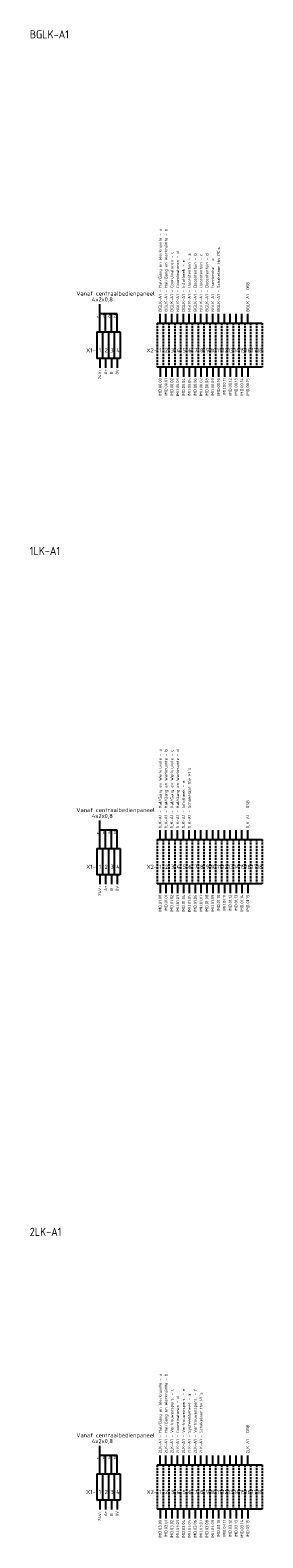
# Model space of a CAD drawing. Extents: x -1224 to 18134, y -20786 to 3554.
# Tile 3 of 88: x 1394 to 1536, y -7670 to -6747. Entities that reach past the tile are written whole.
import ezdxf
from ezdxf.enums import TextEntityAlignment as Align

# ---------------------------------------------------------------- set-up
doc = ezdxf.new("R2010")
doc.units = 0
doc.linetypes.add('HIDDEN2', pattern=[1.875, 1.25, -0.625])
doc.layers.add('EL$1----', color=3, linetype='CONTINUOUS')
doc.styles.add('BURO-018', font='ISO.shx', dxfattribs={"height": 1.8})
doc.styles.add('BURO-025', font='ISO.shx', dxfattribs={"height": 2.5})
doc.styles.add('BURO-050', font='ISO.shx', dxfattribs={"height": 5})

msp = doc.modelspace()

# ---------------------------------------------------------------- linework, layer by layer
at = {"layer": 'EL$1----', "color": 1}
for p, q in [((1435.99, -6931.74), (1435.99, -6914.68)), ((1446.69, -6920.53), (1435.99, -6920.53)), ((1439.56, -6931.74), (1439.56, -6920.53)), ((1443.13, -6931.74), (1443.13, -6920.53)), ((1446.69, -6931.74), (1446.69, -6920.53)), ((1472.9, -6926.27), (1472.9, -6920.53)), ((1476.47, -6926.27), (1476.47, -6920.53)), ((1480.04, -6926.27), (1480.04, -6920.53)), ((1483.61, -6926.27), (1483.61, -6920.53)), ((1487.17, -6926.27), (1487.17, -6920.53)), ((1490.74, -6926.27), (1490.74, -6920.53)), ((1494.31, -6926.27), (1494.31, -6920.53)), ((1497.87, -6926.27), (1497.87, -6920.53)), ((1501.44, -6926.27), (1501.44, -6920.53)), ((1505.01, -6926.27), (1505.01, -6920.53)), ((1508.58, -6926.27), (1508.58, -6920.53)), ((1512.14, -6926.27), (1512.14, -6920.53)), ((1515.71, -6926.27), (1515.71, -6920.53)), ((1519.28, -6926.27), (1519.28, -6920.53)), ((1522.84, -6926.27), (1522.84, -6920.53)), ((1526.41, -6926.27), (1526.41, -6920.53)), ((1435.99, -6947.89), (1435.99, -6953.63)), ((1439.56, -6947.89), (1439.56, -6953.63)), ((1443.13, -6947.89), (1443.13, -6953.63)), ((1446.69, -6947.89), (1446.69, -6953.63)), ((1472.9, -6953.36), (1472.9, -6959.1)), ((1476.47, -6953.36), (1476.47, -6959.1)), ((1480.04, -6953.36), (1480.04, -6959.1)), ((1483.61, -6953.36), (1483.61, -6959.1)), ((1487.17, -6953.36), (1487.17, -6959.1)), ((1490.74, -6953.36), (1490.74, -6959.1)), ((1494.31, -6953.36), (1494.31, -6959.1)), ((1497.87, -6953.36), (1497.87, -6959.1)), ((1501.44, -6953.36), (1501.44, -6959.1)), ((1505.01, -6953.36), (1505.01, -6959.1)), ((1508.58, -6953.36), (1508.58, -6959.1)), ((1512.14, -6953.36), (1512.14, -6959.1)), ((1515.71, -6953.36), (1515.71, -6959.1)), ((1519.28, -6953.36), (1519.28, -6959.1)), ((1522.84, -6953.36), (1522.84, -6959.1)), ((1526.41, -6953.36), (1526.41, -6959.1)), ((1435.99, -7247.9), (1435.99, -7230.84)), ((1446.69, -7236.69), (1435.99, -7236.69)), ((1439.56, -7247.9), (1439.56, -7236.69)), ((1443.13, -7247.9), (1443.13, -7236.69)), ((1446.69, -7247.9), (1446.69, -7236.69)), ((1472.9, -7242.43), (1472.9, -7236.69)), ((1476.47, -7242.43), (1476.47, -7236.69)), ((1480.04, -7242.43), (1480.04, -7236.69)), ((1483.61, -7242.43), (1483.61, -7236.69)), ((1487.17, -7242.43), (1487.17, -7236.69)), ((1490.74, -7242.43), (1490.74, -7236.69)), ((1494.31, -7242.43), (1494.31, -7236.69)), ((1497.87, -7242.43), (1497.87, -7236.69)), ((1501.44, -7242.43), (1501.44, -7236.69)), ((1505.01, -7242.43), (1505.01, -7236.69)), ((1508.58, -7242.43), (1508.58, -7236.69)), ((1512.14, -7242.43), (1512.14, -7236.69)), ((1515.71, -7242.43), (1515.71, -7236.69)), ((1519.28, -7242.43), (1519.28, -7236.69)), ((1522.84, -7242.43), (1522.84, -7236.69)), ((1526.41, -7242.43), (1526.41, -7236.69)), ((1435.99, -7264.05), (1435.99, -7269.79)), ((1439.56, -7264.05), (1439.56, -7269.79)), ((1443.13, -7264.05), (1443.13, -7269.79)), ((1446.69, -7264.05), (1446.69, -7269.79)), ((1472.9, -7269.52), (1472.9, -7275.26)), ((1476.47, -7269.52), (1476.47, -7275.26)), ((1480.04, -7269.52), (1480.04, -7275.26)), ((1483.61, -7269.52), (1483.61, -7275.26)), ((1487.17, -7269.52), (1487.17, -7275.26)), ((1490.74, -7269.52), (1490.74, -7275.26)), ((1494.31, -7269.52), (1494.31, -7275.26)), ((1497.87, -7269.52), (1497.87, -7275.26)), ((1501.44, -7269.52), (1501.44, -7275.26)), ((1505.01, -7269.52), (1505.01, -7275.26)), ((1508.58, -7269.52), (1508.58, -7275.26)), ((1512.14, -7269.52), (1512.14, -7275.26)), ((1515.71, -7269.52), (1515.71, -7275.26)), ((1519.28, -7269.52), (1519.28, -7275.26)), ((1522.84, -7269.52), (1522.84, -7275.26)), ((1526.41, -7269.52), (1526.41, -7275.26)), ((1435.99, -7630.58), (1435.99, -7613.53)), ((1446.69, -7619.38), (1435.99, -7619.38)), ((1439.56, -7630.58), (1439.56, -7619.38)), ((1443.13, -7630.58), (1443.13, -7619.38)), ((1446.69, -7630.58), (1446.69, -7619.38)), ((1472.9, -7625.11), (1472.9, -7619.38)), ((1476.47, -7625.11), (1476.47, -7619.38)), ((1480.04, -7625.11), (1480.04, -7619.38)), ((1483.61, -7625.11), (1483.61, -7619.38)), ((1487.17, -7625.11), (1487.17, -7619.38)), ((1490.74, -7625.11), (1490.74, -7619.38)), ((1494.31, -7625.11), (1494.31, -7619.38)), ((1497.87, -7625.11), (1497.87, -7619.38)), ((1501.44, -7625.11), (1501.44, -7619.38)), ((1505.01, -7625.11), (1505.01, -7619.38)), ((1508.58, -7625.11), (1508.58, -7619.38)), ((1512.14, -7625.11), (1512.14, -7619.38)), ((1515.71, -7625.11), (1515.71, -7619.38)), ((1519.28, -7625.11), (1519.28, -7619.38)), ((1522.84, -7625.11), (1522.84, -7619.38)), ((1526.41, -7625.11), (1526.41, -7619.38)), ((1435.99, -7646.74), (1435.99, -7652.47)), ((1439.56, -7646.74), (1439.56, -7652.47)), ((1443.13, -7646.74), (1443.13, -7652.47)), ((1446.69, -7646.74), (1446.69, -7652.47)), ((1472.9, -7652.21), (1472.9, -7657.94)), ((1476.47, -7652.21), (1476.47, -7657.94)), ((1480.04, -7652.21), (1480.04, -7657.94)), ((1483.61, -7652.21), (1483.61, -7657.94)), ((1487.17, -7652.21), (1487.17, -7657.94)), ((1490.74, -7652.21), (1490.74, -7657.94)), ((1494.31, -7652.21), (1494.31, -7657.94)), ((1497.87, -7652.21), (1497.87, -7657.94)), ((1501.44, -7652.21), (1501.44, -7657.94)), ((1505.01, -7652.21), (1505.01, -7657.94)), ((1508.58, -7652.21), (1508.58, -7657.94)), ((1512.14, -7652.21), (1512.14, -7657.94)), ((1515.71, -7652.21), (1515.71, -7657.94)), ((1519.28, -7652.21), (1519.28, -7657.94)), ((1522.84, -7652.21), (1522.84, -7657.94)), ((1526.41, -7652.21), (1526.41, -7657.94))]:
    msp.add_line(p, q, dxfattribs=at)
at = {"layer": 'EL$1----', "color": 1, "linetype": 'Continuous'}
for p, q in [((1471.12, -6926.27), (1474.69, -6926.27)), ((1474.69, -6926.27), (1478.25, -6926.27)), ((1478.25, -6926.27), (1481.82, -6926.27)), ((1481.82, -6926.27), (1485.39, -6926.27)), ((1485.39, -6926.27), (1488.96, -6926.27)), ((1488.96, -6926.27), (1492.52, -6926.27)), ((1492.52, -6926.27), (1496.09, -6926.27)), ((1496.09, -6926.27), (1499.66, -6926.27)), ((1499.66, -6926.27), (1503.22, -6926.27)), ((1503.22, -6926.27), (1506.79, -6926.27)), ((1506.79, -6926.27), (1510.36, -6926.27)), ((1510.36, -6926.27), (1513.93, -6926.27)), ((1513.93, -6926.27), (1517.49, -6926.27)), ((1517.49, -6926.27), (1521.06, -6926.27)), ((1521.06, -6926.27), (1524.63, -6926.27)), ((1524.63, -6926.27), (1528.19, -6926.27)), ((1528.19, -6926.27), (1531.76, -6926.27)), ((1531.76, -6926.27), (1535.33, -6926.27)), ((1474.69, -6953.36), (1471.12, -6953.36)), ((1478.25, -6953.36), (1474.69, -6953.36)), ((1481.82, -6953.36), (1478.25, -6953.36)), ((1485.39, -6953.36), (1481.82, -6953.36)), ((1488.96, -6953.36), (1485.39, -6953.36)), ((1492.52, -6953.36), (1488.96, -6953.36)), ((1496.09, -6953.36), (1492.52, -6953.36)), ((1499.66, -6953.36), (1496.09, -6953.36)), ((1503.22, -6953.36), (1499.66, -6953.36)), ((1506.79, -6953.36), (1503.22, -6953.36)), ((1510.36, -6953.36), (1506.79, -6953.36)), ((1513.93, -6953.36), (1510.36, -6953.36)), ((1517.49, -6953.36), (1513.93, -6953.36)), ((1521.06, -6953.36), (1517.49, -6953.36)), ((1524.63, -6953.36), (1521.06, -6953.36)), ((1528.19, -6953.36), (1524.63, -6953.36)), ((1531.76, -6953.36), (1528.19, -6953.36)), ((1535.33, -6953.36), (1531.76, -6953.36)), ((1471.12, -7242.43), (1474.69, -7242.43)), ((1474.69, -7242.43), (1478.25, -7242.43)), ((1478.25, -7242.43), (1481.82, -7242.43)), ((1481.82, -7242.43), (1485.39, -7242.43)), ((1485.39, -7242.43), (1488.96, -7242.43)), ((1488.96, -7242.43), (1492.52, -7242.43)), ((1492.52, -7242.43), (1496.09, -7242.43)), ((1496.09, -7242.43), (1499.66, -7242.43)), ((1499.66, -7242.43), (1503.22, -7242.43)), ((1503.22, -7242.43), (1506.79, -7242.43)), ((1506.79, -7242.43), (1510.36, -7242.43)), ((1510.36, -7242.43), (1513.93, -7242.43)), ((1513.93, -7242.43), (1517.49, -7242.43)), ((1517.49, -7242.43), (1521.06, -7242.43)), ((1521.06, -7242.43), (1524.63, -7242.43)), ((1524.63, -7242.43), (1528.19, -7242.43)), ((1528.19, -7242.43), (1531.76, -7242.43)), ((1531.76, -7242.43), (1535.33, -7242.43)), ((1474.69, -7269.52), (1471.12, -7269.52)), ((1478.25, -7269.52), (1474.69, -7269.52)), ((1481.82, -7269.52), (1478.25, -7269.52)), ((1485.39, -7269.52), (1481.82, -7269.52)), ((1488.96, -7269.52), (1485.39, -7269.52)), ((1492.52, -7269.52), (1488.96, -7269.52)), ((1496.09, -7269.52), (1492.52, -7269.52)), ((1499.66, -7269.52), (1496.09, -7269.52)), ((1503.22, -7269.52), (1499.66, -7269.52)), ((1506.79, -7269.52), (1503.22, -7269.52)), ((1510.36, -7269.52), (1506.79, -7269.52)), ((1513.93, -7269.52), (1510.36, -7269.52)), ((1517.49, -7269.52), (1513.93, -7269.52)), ((1521.06, -7269.52), (1517.49, -7269.52)), ((1524.63, -7269.52), (1521.06, -7269.52)), ((1528.19, -7269.52), (1524.63, -7269.52)), ((1531.76, -7269.52), (1528.19, -7269.52)), ((1535.33, -7269.52), (1531.76, -7269.52)), ((1471.12, -7625.11), (1474.69, -7625.11)), ((1474.69, -7625.11), (1478.25, -7625.11)), ((1478.25, -7625.11), (1481.82, -7625.11)), ((1481.82, -7625.11), (1485.39, -7625.11)), ((1485.39, -7625.11), (1488.96, -7625.11)), ((1488.96, -7625.11), (1492.52, -7625.11)), ((1492.52, -7625.11), (1496.09, -7625.11)), ((1496.09, -7625.11), (1499.66, -7625.11)), ((1499.66, -7625.11), (1503.22, -7625.11)), ((1503.22, -7625.11), (1506.79, -7625.11)), ((1506.79, -7625.11), (1510.36, -7625.11)), ((1510.36, -7625.11), (1513.93, -7625.11)), ((1513.93, -7625.11), (1517.49, -7625.11)), ((1517.49, -7625.11), (1521.06, -7625.11)), ((1521.06, -7625.11), (1524.63, -7625.11)), ((1524.63, -7625.11), (1528.19, -7625.11)), ((1528.19, -7625.11), (1531.76, -7625.11)), ((1531.76, -7625.11), (1535.33, -7625.11)), ((1474.69, -7652.21), (1471.12, -7652.21)), ((1478.25, -7652.21), (1474.69, -7652.21)), ((1481.82, -7652.21), (1478.25, -7652.21)), ((1485.39, -7652.21), (1481.82, -7652.21)), ((1488.96, -7652.21), (1485.39, -7652.21)), ((1492.52, -7652.21), (1488.96, -7652.21)), ((1496.09, -7652.21), (1492.52, -7652.21)), ((1499.66, -7652.21), (1496.09, -7652.21)), ((1503.22, -7652.21), (1499.66, -7652.21)), ((1506.79, -7652.21), (1503.22, -7652.21)), ((1510.36, -7652.21), (1506.79, -7652.21)), ((1513.93, -7652.21), (1510.36, -7652.21)), ((1517.49, -7652.21), (1513.93, -7652.21)), ((1521.06, -7652.21), (1517.49, -7652.21)), ((1524.63, -7652.21), (1521.06, -7652.21)), ((1528.19, -7652.21), (1524.63, -7652.21)), ((1531.76, -7652.21), (1528.19, -7652.21)), ((1535.33, -7652.21), (1531.76, -7652.21))]:
    msp.add_line(p, q, dxfattribs=at)
at = {"layer": 'EL$1----', "color": 1, "linetype": 'HIDDEN2'}
for p, q in [((1471.12, -6926.27), (1471.12, -6953.36)), ((1474.69, -6926.27), (1474.69, -6953.36)), ((1474.69, -6926.27), (1474.69, -6953.36)), ((1478.25, -6926.27), (1478.25, -6953.36)), ((1478.25, -6926.27), (1478.25, -6953.36)), ((1481.82, -6926.27), (1481.82, -6953.36)), ((1481.82, -6926.27), (1481.82, -6953.36)), ((1485.39, -6926.27), (1485.39, -6953.36)), ((1485.39, -6926.27), (1485.39, -6953.36)), ((1488.96, -6926.27), (1488.96, -6953.36)), ((1488.96, -6926.27), (1488.96, -6953.36)), ((1492.52, -6926.27), (1492.52, -6953.36)), ((1492.52, -6926.27), (1492.52, -6953.36)), ((1496.09, -6926.27), (1496.09, -6953.36)), ((1496.09, -6926.27), (1496.09, -6953.36)), ((1499.66, -6926.27), (1499.66, -6953.36)), ((1499.66, -6926.27), (1499.66, -6953.36)), ((1503.22, -6926.27), (1503.22, -6953.36)), ((1503.22, -6926.27), (1503.22, -6953.36)), ((1506.79, -6926.27), (1506.79, -6953.36)), ((1506.79, -6926.27), (1506.79, -6953.36)), ((1510.36, -6926.27), (1510.36, -6953.36)), ((1510.36, -6926.27), (1510.36, -6953.36)), ((1513.93, -6926.27), (1513.93, -6953.36)), ((1513.93, -6926.27), (1513.93, -6953.36)), ((1517.49, -6926.27), (1517.49, -6953.36)), ((1517.49, -6926.27), (1517.49, -6953.36)), ((1521.06, -6926.27), (1521.06, -6953.36)), ((1521.06, -6926.27), (1521.06, -6953.36)), ((1524.63, -6926.27), (1524.63, -6953.36)), ((1524.63, -6926.27), (1524.63, -6953.36)), ((1528.19, -6926.27), (1528.19, -6953.36)), ((1528.19, -6926.27), (1528.19, -6953.36)), ((1528.19, -6926.27), (1528.19, -6953.36)), ((1528.19, -6926.27), (1528.19, -6953.36)), ((1531.76, -6926.27), (1531.76, -6953.36)), ((1531.76, -6926.27), (1531.76, -6953.36)), ((1535.33, -6926.27), (1535.33, -6953.36)), ((1471.12, -7242.43), (1471.12, -7269.52)), ((1474.69, -7242.43), (1474.69, -7269.52)), ((1474.69, -7242.43), (1474.69, -7269.52)), ((1478.25, -7242.43), (1478.25, -7269.52)), ((1478.25, -7242.43), (1478.25, -7269.52)), ((1481.82, -7242.43), (1481.82, -7269.52)), ((1481.82, -7242.43), (1481.82, -7269.52)), ((1485.39, -7242.43), (1485.39, -7269.52)), ((1485.39, -7242.43), (1485.39, -7269.52)), ((1488.96, -7242.43), (1488.96, -7269.52)), ((1488.96, -7242.43), (1488.96, -7269.52)), ((1492.52, -7242.43), (1492.52, -7269.52)), ((1492.52, -7242.43), (1492.52, -7269.52)), ((1496.09, -7242.43), (1496.09, -7269.52)), ((1496.09, -7242.43), (1496.09, -7269.52)), ((1499.66, -7242.43), (1499.66, -7269.52)), ((1499.66, -7242.43), (1499.66, -7269.52)), ((1503.22, -7242.43), (1503.22, -7269.52)), ((1503.22, -7242.43), (1503.22, -7269.52)), ((1506.79, -7242.43), (1506.79, -7269.52)), ((1506.79, -7242.43), (1506.79, -7269.52)), ((1510.36, -7242.43), (1510.36, -7269.52)), ((1510.36, -7242.43), (1510.36, -7269.52)), ((1513.93, -7242.43), (1513.93, -7269.52)), ((1513.93, -7242.43), (1513.93, -7269.52)), ((1517.49, -7242.43), (1517.49, -7269.52)), ((1517.49, -7242.43), (1517.49, -7269.52)), ((1521.06, -7242.43), (1521.06, -7269.52)), ((1521.06, -7242.43), (1521.06, -7269.52)), ((1524.63, -7242.43), (1524.63, -7269.52)), ((1524.63, -7242.43), (1524.63, -7269.52)), ((1528.19, -7242.43), (1528.19, -7269.52)), ((1528.19, -7242.43), (1528.19, -7269.52)), ((1528.19, -7242.43), (1528.19, -7269.52)), ((1528.19, -7242.43), (1528.19, -7269.52)), ((1531.76, -7242.43), (1531.76, -7269.52)), ((1531.76, -7242.43), (1531.76, -7269.52)), ((1535.33, -7242.43), (1535.33, -7269.52)), ((1471.12, -7625.11), (1471.12, -7652.21)), ((1474.69, -7625.11), (1474.69, -7652.21)), ((1474.69, -7625.11), (1474.69, -7652.21)), ((1478.25, -7625.11), (1478.25, -7652.21)), ((1478.25, -7625.11), (1478.25, -7652.21)), ((1481.82, -7625.11), (1481.82, -7652.21)), ((1481.82, -7625.11), (1481.82, -7652.21)), ((1485.39, -7625.11), (1485.39, -7652.21)), ((1485.39, -7625.11), (1485.39, -7652.21)), ((1488.96, -7625.11), (1488.96, -7652.21)), ((1488.96, -7625.11), (1488.96, -7652.21)), ((1492.52, -7625.11), (1492.52, -7652.21)), ((1492.52, -7625.11), (1492.52, -7652.21)), ((1496.09, -7625.11), (1496.09, -7652.21)), ((1496.09, -7625.11), (1496.09, -7652.21)), ((1499.66, -7625.11), (1499.66, -7652.21)), ((1499.66, -7625.11), (1499.66, -7652.21)), ((1503.22, -7625.11), (1503.22, -7652.21)), ((1503.22, -7625.11), (1503.22, -7652.21)), ((1506.79, -7625.11), (1506.79, -7652.21)), ((1506.79, -7625.11), (1506.79, -7652.21)), ((1510.36, -7625.11), (1510.36, -7652.21)), ((1510.36, -7625.11), (1510.36, -7652.21)), ((1513.93, -7625.11), (1513.93, -7652.21)), ((1513.93, -7625.11), (1513.93, -7652.21)), ((1517.49, -7625.11), (1517.49, -7652.21)), ((1517.49, -7625.11), (1517.49, -7652.21)), ((1521.06, -7625.11), (1521.06, -7652.21)), ((1521.06, -7625.11), (1521.06, -7652.21)), ((1524.63, -7625.11), (1524.63, -7652.21)), ((1524.63, -7625.11), (1524.63, -7652.21)), ((1528.19, -7625.11), (1528.19, -7652.21)), ((1528.19, -7625.11), (1528.19, -7652.21)), ((1528.19, -7625.11), (1528.19, -7652.21)), ((1528.19, -7625.11), (1528.19, -7652.21)), ((1531.76, -7625.11), (1531.76, -7652.21)), ((1531.76, -7625.11), (1531.76, -7652.21)), ((1535.33, -7625.11), (1535.33, -7652.21))]:
    msp.add_line(p, q, dxfattribs=at)
at = {"layer": 'EL$1----'}
for p, q in [((1434.21, -6931.74), (1437.78, -6931.74)), ((1434.21, -6931.74), (1434.21, -6947.89)), ((1437.78, -6931.74), (1437.78, -6947.89)), ((1437.78, -6931.74), (1441.34, -6931.74)), ((1437.78, -6931.74), (1437.78, -6947.89)), ((1441.34, -6931.74), (1441.34, -6947.89)), ((1441.34, -6931.74), (1444.91, -6931.74)), ((1441.34, -6931.74), (1441.34, -6947.89)), ((1444.91, -6931.74), (1444.91, -6947.89)), ((1444.91, -6931.74), (1448.48, -6931.74)), ((1444.91, -6931.74), (1444.91, -6947.89)), ((1448.48, -6931.74), (1448.48, -6947.89)), ((1448.48, -6931.74), (1448.48, -6947.89)), ((1448.48, -6931.74), (1448.48, -6947.89)), ((1448.48, -6931.74), (1448.48, -6947.89)), ((1437.78, -6947.89), (1434.21, -6947.89)), ((1441.34, -6947.89), (1437.78, -6947.89)), ((1444.91, -6947.89), (1441.34, -6947.89)), ((1448.48, -6947.89), (1444.91, -6947.89)), ((1434.21, -7247.9), (1437.78, -7247.9)), ((1434.21, -7247.9), (1434.21, -7264.05)), ((1437.78, -7247.9), (1437.78, -7264.05)), ((1437.78, -7247.9), (1441.34, -7247.9)), ((1437.78, -7247.9), (1437.78, -7264.05)), ((1441.34, -7247.9), (1441.34, -7264.05)), ((1441.34, -7247.9), (1444.91, -7247.9)), ((1441.34, -7247.9), (1441.34, -7264.05)), ((1444.91, -7247.9), (1444.91, -7264.05)), ((1444.91, -7247.9), (1448.48, -7247.9)), ((1444.91, -7247.9), (1444.91, -7264.05)), ((1448.48, -7247.9), (1448.48, -7264.05)), ((1448.48, -7247.9), (1448.48, -7264.05)), ((1448.48, -7247.9), (1448.48, -7264.05)), ((1448.48, -7247.9), (1448.48, -7264.05)), ((1437.78, -7264.05), (1434.21, -7264.05)), ((1441.34, -7264.05), (1437.78, -7264.05)), ((1444.91, -7264.05), (1441.34, -7264.05)), ((1448.48, -7264.05), (1444.91, -7264.05)), ((1434.21, -7630.58), (1437.78, -7630.58)), ((1434.21, -7630.58), (1434.21, -7646.74)), ((1437.78, -7630.58), (1437.78, -7646.74)), ((1437.78, -7630.58), (1441.34, -7630.58)), ((1437.78, -7630.58), (1437.78, -7646.74)), ((1441.34, -7630.58), (1441.34, -7646.74)), ((1441.34, -7630.58), (1444.91, -7630.58)), ((1441.34, -7630.58), (1441.34, -7646.74)), ((1444.91, -7630.58), (1444.91, -7646.74)), ((1444.91, -7630.58), (1448.48, -7630.58)), ((1444.91, -7630.58), (1444.91, -7646.74)), ((1448.48, -7630.58), (1448.48, -7646.74)), ((1448.48, -7630.58), (1448.48, -7646.74)), ((1448.48, -7630.58), (1448.48, -7646.74)), ((1448.48, -7630.58), (1448.48, -7646.74)), ((1437.78, -7646.74), (1434.21, -7646.74)), ((1441.34, -7646.74), (1437.78, -7646.74)), ((1444.91, -7646.74), (1441.34, -7646.74)), ((1448.48, -7646.74), (1444.91, -7646.74))]:
    msp.add_line(p, q, dxfattribs=at)

# ---------------------------------------------------------------- texts
at = {"layer": 'EL$1----', "color": 2, "style": 'BURO-050'}
for s, p in [('BGLK-A1', (1393.28, -6752.08)), ('1LK-A1', (1393.28, -7068.24)), ('2LK-A1', (1393.28, -7485.05))]:
    msp.add_text(s, height=5, dxfattribs=at).set_placement(p)
at = {"layer": 'EL$1----', "color": 1, "style": 'BURO-018'}
for s, p in [('BGLK-A1 - Hal/Gang en Werkruimte - a', (1472.9, -6919.31)), ('BGLK-A1 - Hal/Gang en Werkruimte - b', (1476.47, -6919.31)), ('BGLK-A1 - Coordinatoren - c', (1480.04, -6919.31)), ('BGLK-A1 - Coordinatoren - d', (1483.61, -6919.31)), ('BGLK-A1 - Infotheek - e', (1487.17, -6919.31)), ('BGLK-A1 - Docententuin - a', (1490.74, -6919.31)), ('BGLK-A1 - Docententuin - b', (1494.31, -6919.31)), ('BGLK-A1 - Docententuin - c', (1497.87, -6919.31)), ('BGLK-A1 - Docententuin - d', (1501.44, -6919.31)), ('BGLK-A1 - Garderobe - e', (1505.01, -6919.31)), ("BGLK-A1 - Schakelaar tbv PC's", (1508.58, -6919.31)), ('BGLK-A1- OSB', (1526.41, -6919.31)), ('1LK-A1 - Hal/Gang en Werkruimte - a', (1472.9, -7235.47)), ('1LK-A1 - Hal/Gang en Werkruimte - b', (1476.47, -7235.47)), ('1LK-A1 - Hal/Gang en Werkruimte - c', (1480.04, -7235.47)), ('1LK-A1 - Hal/Gang en Werkruimte - d', (1483.61, -7235.47)), ("1LK-A1 - Schakelaar tbv PC's", (1490.74, -7235.47)), ('1LK-A1 - Infotheek - e', (1487.17, -7235.47)), ('1LK-A1 - OSB', (1526.41, -7235.47)), ('2LK-A1 - Hal/Gang en Werkruimte - b', (1476.47, -7618.15)), ('2LK-A1 - Hal/Gang en Werkruimte - a', (1472.9, -7618.15)), ('2LK-A1 - Vertrouwenspers. - c', (1480.04, -7618.15)), ('2LK-A1 - Vertrouwenspers. - e', (1487.17, -7618.15)), ('2LK-A1 - Vertrouwenspers. - f', (1494.31, -7618.15)), ("2LK-A1 - Schakelaar tbv PC's", (1497.87, -7618.15)), ('2LK-A1 - Coordinatoren - d', (1483.61, -7618.15)), ('2LK-A1 - Systeembeheer - a', (1490.74, -7618.15)), ('2LK-A1 - OSB', (1526.41, -7618.15))]:
    msp.add_text(s, height=1.8, rotation=90, dxfattribs=at).set_placement(p, align=Align.MIDDLE_LEFT)
at = {"layer": 'EL$1----', "color": 1, "style": 'BURO-025'}
for s, p in [('Vanaf centraalbedienpaneel', (1421.74, -6909.43)), ('4x2x0,8', (1431.27, -6913.05)), ('X1-', (1427.72, -6944.19)), ('1', (1435.43, -6944.19)), ('2', (1439, -6944.19)), ('3', (1442.57, -6944.19)), ('4', (1446.13, -6944.19)), ('X2-', (1464.64, -6944.19)), ('1', (1472.34, -6944.19)), ('2', (1475.91, -6944.19)), ('3', (1479.48, -6944.19)), ('4', (1483.04, -6944.19)), ('5', (1486.61, -6944.19)), ('6', (1490.18, -6944.19)), ('7', (1493.75, -6944.19)), ('8', (1497.31, -6944.19)), ('9', (1500.88, -6944.19)), ('10', (1503.77, -6944.19)), ('11', (1507.5, -6944.19)), ('12', (1510.94, -6944.19)), ('13', (1514.25, -6944.19)), ('14', (1517.95, -6944.19)), ('15', (1521.52, -6944.19)), ('16', (1524.85, -6944.19)), ('17', (1528.65, -6944.19)), ('18', (1531.99, -6944.19)), ('Vanaf centraalbedienpaneel', (1421.74, -7225.59)), ('4x2x0,8', (1431.27, -7229.21)), ('X1-', (1427.72, -7260.35)), ('1', (1435.43, -7260.35)), ('2', (1439, -7260.35)), ('3', (1442.57, -7260.35)), ('4', (1446.13, -7260.35)), ('X2-', (1464.64, -7260.35)), ('1', (1472.34, -7260.35)), ('2', (1475.91, -7260.35)), ('3', (1479.48, -7260.35)), ('4', (1483.04, -7260.35)), ('5', (1486.61, -7260.35)), ('6', (1490.18, -7260.35)), ('7', (1493.75, -7260.35)), ('8', (1497.31, -7260.35)), ('9', (1500.88, -7260.35)), ('10', (1503.77, -7260.35)), ('11', (1507.5, -7260.35)), ('12', (1510.94, -7260.35)), ('13', (1514.25, -7260.35)), ('14', (1517.95, -7260.35)), ('15', (1521.52, -7260.35)), ('16', (1524.85, -7260.35)), ('17', (1528.65, -7260.35)), ('18', (1531.99, -7260.35)), ('Vanaf centraalbedienpaneel', (1421.74, -7608.28)), ('4x2x0,8', (1431.27, -7611.9)), ('X1-', (1427.72, -7643.04)), ('1', (1435.43, -7643.04)), ('2', (1439, -7643.04)), ('3', (1442.57, -7643.04)), ('4', (1446.13, -7643.04)), ('X2-', (1464.64, -7643.04)), ('1', (1472.34, -7643.04)), ('2', (1475.91, -7643.04)), ('3', (1479.48, -7643.04)), ('4', (1483.04, -7643.04)), ('5', (1486.61, -7643.04)), ('6', (1490.18, -7643.04)), ('7', (1493.75, -7643.04)), ('8', (1497.31, -7643.04)), ('9', (1500.88, -7643.04)), ('10', (1503.77, -7643.04)), ('11', (1507.5, -7643.04)), ('12', (1510.94, -7643.04)), ('13', (1514.25, -7643.04)), ('14', (1517.95, -7643.04)), ('15', (1521.52, -7643.04)), ('16', (1524.85, -7643.04)), ('17', (1528.65, -7643.04)), ('18', (1531.99, -7643.04))]:
    msp.add_text(s, height=2.5, dxfattribs=at).set_placement(p)
at = {"layer": 'EL$1----', "color": 2, "style": 'BURO-018'}
for s, p in [('gr', (1439.24, -6922.95)), ('ge', (1442.81, -6922.95)), ('bl', (1446.37, -6922.95)), ('r', (1435.67, -6922.95)), ('r', (1435.67, -7239.11)), ('gr', (1439.24, -7239.11)), ('ge', (1442.81, -7239.11)), ('bl', (1446.37, -7239.11)), ('r', (1435.67, -7621.79)), ('gr', (1439.24, -7621.79)), ('ge', (1442.81, -7621.79)), ('bl', (1446.37, -7621.79))]:
    msp.add_text(s, height=1.8, rotation=90, dxfattribs=at).set_placement(p)
at = {"layer": 'EL$1----', "color": 1, "style": 'BURO-018'}
for s, p in [('24V+', (1435.99, -6954.56)), ('A+', (1439.56, -6954.56)), ('B-', (1443.13, -6954.56)), ('0V', (1446.69, -6954.56)), ('IMD.00.00', (1472.9, -6960.03)), ('IMD.00.01', (1476.47, -6960.03)), ('IMD.00.02', (1480.04, -6960.03)), ('IMD.00.03', (1483.61, -6960.03)), ('IMD.00.04', (1487.17, -6960.03)), ('IMD.00.05', (1490.74, -6960.03)), ('IMD.00.06', (1494.31, -6960.03)), ('IMD.00.07', (1497.87, -6960.03)), ('IMD.00.08', (1501.44, -6960.03)), ('IMD.00.09', (1505.01, -6960.03)), ('IMD.00.10', (1508.58, -6960.03)), ('IMD.00.11', (1512.14, -6960.03)), ('IMD.00.12', (1515.71, -6960.03)), ('IMD.00.13', (1519.28, -6960.03)), ('IMD.00.14', (1522.84, -6960.03)), ('IMD.00.15', (1526.41, -6960.03)), ('24V+', (1435.99, -7270.72)), ('A+', (1439.56, -7270.72)), ('B-', (1443.13, -7270.72)), ('0V', (1446.69, -7270.72)), ('IMD.01.00', (1472.9, -7276.19)), ('IMD.01.01', (1476.47, -7276.19)), ('IMD.01.02', (1480.04, -7276.19)), ('IMD.01.03', (1483.61, -7276.19)), ('IMD.01.04', (1487.17, -7276.19)), ('IMD.01.05', (1490.74, -7276.19)), ('IMD.01.06', (1494.31, -7276.19)), ('IMD.01.07', (1497.87, -7276.19)), ('IMD.01.08', (1501.44, -7276.19)), ('IMD.01.09', (1505.01, -7276.19)), ('IMD.01.10', (1508.58, -7276.19)), ('IMD.01.11', (1512.14, -7276.19)), ('IMD.01.12', (1515.71, -7276.19)), ('IMD.01.13', (1519.28, -7276.19)), ('IMD.01.14', (1522.84, -7276.19)), ('IMD.01.15', (1526.41, -7276.19)), ('24V+', (1435.99, -7653.41)), ('A+', (1439.56, -7653.41)), ('B-', (1443.13, -7653.41)), ('0V', (1446.69, -7653.41)), ('IMD.03.00', (1472.9, -7658.88)), ('IMD.03.01', (1476.47, -7658.88)), ('IMD.03.02', (1480.04, -7658.88)), ('IMD.03.03', (1483.61, -7658.88)), ('IMD.03.04', (1487.17, -7658.88)), ('IMD.03.05', (1490.74, -7658.88)), ('IMD.03.06', (1494.31, -7658.88)), ('IMD.03.07', (1497.87, -7658.88)), ('IMD.03.08', (1501.44, -7658.88)), ('IMD.03.09', (1505.01, -7658.88)), ('IMD.03.10', (1508.58, -7658.88)), ('IMD.03.11', (1512.14, -7658.88)), ('IMD.03.12', (1515.71, -7658.88)), ('IMD.03.13', (1519.28, -7658.88)), ('IMD.03.14', (1522.84, -7658.88)), ('IMD.03.15', (1526.41, -7658.88))]:
    msp.add_text(s, height=1.8, rotation=90, dxfattribs=at).set_placement(p, align=Align.MIDDLE_RIGHT)

doc.saveas('drawing.dxf')
